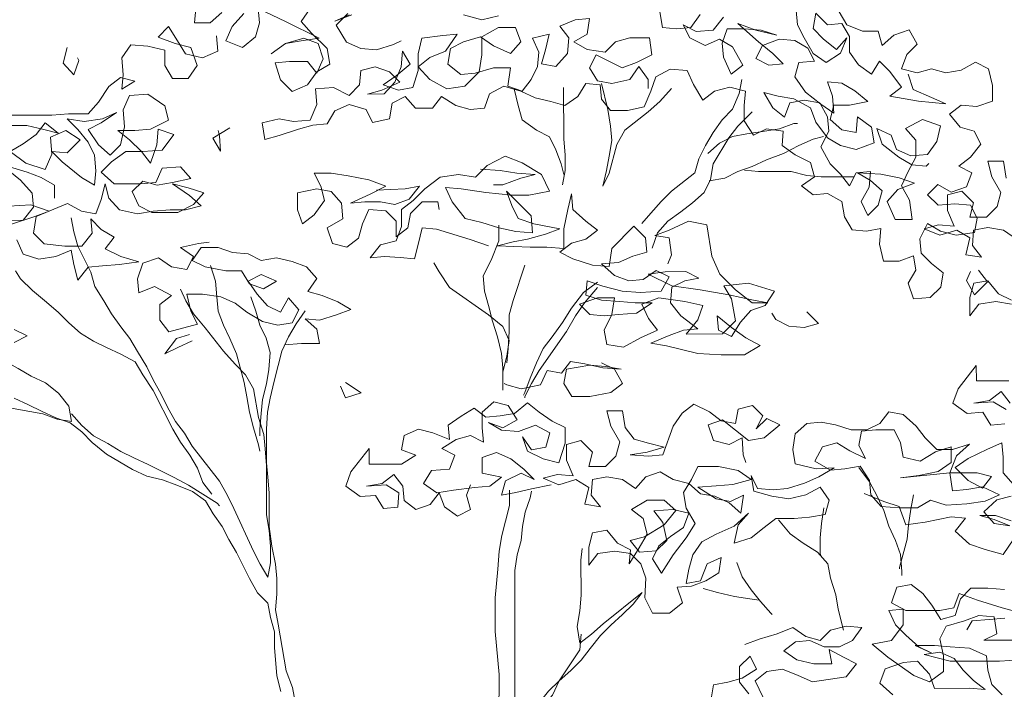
# Model space of a CAD drawing. Header units: metres. Extents: x -1 to 197910, y -70 to 354116.
# Tile 26 of 65: x 104.63 to 107.39, y 19.61 to 21.49. Entities that reach past the tile are written whole.
import ezdxf

# ---------------------------------------------------------------- set-up
doc = ezdxf.new("R2010")
doc.units = ezdxf.units.M
doc.layers.add('N-WE-AL-DETAIL-G', color=7, linetype='Continuous', lineweight=9)

# ---------------------------------------------------------------- blocks, each defined once
blk = doc.blocks.new('Boom_zijaanzicht')
at = {"color": 0, "ltscale": 0.05, "flags": 128}
for points in [[(-1.2911, 10.0256), (-1.313, 9.9892), (-1.3568, 9.971), (-1.4005, 9.9711), (-1.4115, 9.931), (-1.4442, 9.9602), (-1.4879, 9.9748), (-1.5099, 9.9347), (-1.4807, 9.9055), (-1.4662, 9.8654), (-1.5099, 9.8545), (-1.55, 9.8655), (-1.5901, 9.8546), (-1.6338, 9.8619), (-1.6739, 9.8838), (-1.7104, 9.8657), (-1.7213, 9.8183), (-1.7214, 9.7746), (-1.6777, 9.7599), (-1.6339, 9.7635), (-1.6011, 9.738), (-1.6303, 9.7016), (-1.6704, 9.6907), (-1.6887, 9.6543), (-1.6596, 9.6178), (-1.6268, 9.5923), (-1.6632, 9.5741), (-1.6487, 9.534), (-1.605, 9.5193), (-1.5685, 9.5412), (-1.5394, 9.512), (-1.5686, 9.4829), (-1.6159, 9.4866), (-1.6597, 9.483), (-1.6779, 9.4465), (-1.6707, 9.4064), (-1.6197, 9.3991), (-1.5759, 9.41), (-1.5395, 9.4318), (-1.5176, 9.3881), (-1.5213, 9.348), (-1.5505, 9.3189), (-1.5833, 9.2934), (-1.5761, 9.2533), (-1.5469, 9.2241), (-1.4996, 9.2204), (-1.485, 9.2641), (-1.5068, 9.3006), (-1.4995, 9.3407), (-1.4594, 9.3261), (-1.4157, 9.326), (-1.4047, 9.3734), (-1.4083, 9.4171), (-1.3682, 9.4098), (-1.3281, 9.4134), (-1.3062, 9.4498), (-1.2989, 9.4936), (-1.2588, 9.5154), (-1.2187, 9.5117), (-1.1859, 9.5372), (-1.2223, 9.5627), (-1.2113, 9.6028), (-1.1676, 9.6246), (-1.1311, 9.6501), (-1.1347, 9.6902), (-1.0873, 9.6974), (-1.0509, 9.6792), (-1.0254, 9.7193), (-1.0253, 9.763), (-1.0289, 9.8031), (-0.9852, 9.814), (-0.9415, 9.803), (-0.9087, 9.7775), (-0.8831, 9.8212), (-0.8649, 9.8612), (-0.8175, 9.8648), (-0.7774, 9.8429), (-0.7629, 9.8028), (-0.7447, 9.7591), (-0.6973, 9.7481), (-0.65, 9.7481), (-0.6244, 9.7808), (-0.6207, 9.8209), (-0.5806, 9.8245), (-0.5588, 9.7881), (-0.5224, 9.7625), (-0.4823, 9.7734), (-0.4386, 9.7843), (-0.3985, 9.8025), (-0.3511, 9.817), (-0.311, 9.7951), (-0.2965, 9.755), (-0.2564, 9.7513), (-0.2163, 9.7622), (-0.1762, 9.7877), (-0.1507, 9.7549), (-0.1033, 9.7549), (-0.0741, 9.7876), (-0.0377, 9.7694), (-0.0304, 9.7256), (0.0169, 9.7147), (0.0352, 9.7511), (0.0826, 9.7656), (0.1226, 9.7474), (0.1445, 9.7109), (0.1846, 9.7072), (0.2246, 9.6962), (0.2793, 9.678), (0.3194, 9.667), (0.3267, 9.7144), (0.2793, 9.7253), (0.2392, 9.7181), (0.1919, 9.7218), (0.1737, 9.7655), (0.1774, 9.8093), (0.1263, 9.813), (0.0826, 9.7911), (0.0535, 9.8203), (0.0499, 9.8604), (0.0098, 9.8714), (-0.0303, 9.8568), (-0.0595, 9.8277), (-0.0085, 9.8058), (0.0316, 9.7948), (-0.0158, 9.7949), (-0.0449, 9.8277), (-0.0631, 9.8714), (-0.0667, 9.9152), (-0.0886, 9.8787), (-0.0486, 9.8459), (-0.0121, 9.8204), (-0.0559, 9.8058), (-0.096, 9.8132), (-0.1105, 9.8605), (-0.1105, 9.9079), (-0.1213, 9.9517), (-0.1797, 9.959), (-0.2197, 9.9627), (-0.187, 9.9153), (-0.1433, 9.897), (-0.1105, 9.8715), (-0.1433, 9.8351), (-0.1907, 9.8096), (-0.2417, 9.8169), (-0.2818, 9.8571), (-0.289, 9.9044), (-0.289, 9.9555), (-0.3363, 9.981), (-0.3837, 9.9811), (-0.3983, 9.941), (-0.3692, 9.9082), (-0.3218, 9.93), (-0.2853, 9.9555), (-0.238, 9.9408), (-0.2015, 9.9226), (-0.1943, 9.8788), (-0.2308, 9.8497), (-0.2709, 9.8534), (-0.3219, 9.868), (-0.3692, 9.8681), (-0.362, 9.817), (-0.4021, 9.8025), (-0.4276, 9.8353), (-0.4458, 9.8718), (-0.4494, 9.9119), (-0.4311, 9.9519), (-0.4785, 9.9629), (-0.4676, 9.9192), (-0.4567, 9.8791), (-0.4968, 9.8718), (-0.5296, 9.9083), (-0.5332, 9.952), (-0.5076, 9.9848), (-0.5513, 10.0031), (-0.5914, 10.0068), (-0.5842, 9.963), (-0.5477, 9.9411), (-0.5842, 9.9193), (-0.6352, 9.912), (-0.6644, 9.9412), (-0.7044, 9.9522), (-0.7591, 9.9522), (-0.7664, 9.9049), (-0.7227, 9.883), (-0.6827, 9.8684), (-0.6097, 9.9047), (-0.5915, 9.8683), (-0.6134, 9.8318), (-0.6535, 9.8246), (-0.7045, 9.8356), (-0.73, 9.872), (-0.7556, 9.8356), (-0.7556, 9.8101)], [(-0.3363, 10.0138), (-0.2889, 10.0028), (-0.2379, 10.0174)], [(0.5128, 10.0349), (0.5164, 9.9948), (0.4727, 9.9948), (0.4399, 10.024)], [(0.378, 10.0204), (0.4108, 9.984), (0.4289, 9.9439), (0.3815, 9.9257), (0.3451, 9.9549), (0.3342, 9.995), (0.3379, 10.0351), (0.2613, 9.9987), (0.1666, 9.9514), (0.2176, 9.9441), (0.2613, 9.9367), (0.3014, 9.9075), (0.2613, 9.9367), (0.2103, 9.9514), (0.1702, 9.9368), (0.1556, 9.8931), (0.1738, 9.853), (0.1993, 9.8858), (0.2503, 9.8857), (0.2904, 9.882), (0.2758, 9.8347), (0.2429, 9.8019), (0.1992, 9.8202), (0.1738, 9.8566), (0.1373, 9.8785), (0.1447, 9.9223), (0.1884, 9.966), (0.2176, 9.9987), (0.1921, 10.0352)], [(0.0755, 10.0171), (0.1229, 9.9988), (0.0828, 10.0171)], [(0.0864, 10.0207), (0.1192, 9.9879), (0.09, 9.9405), (0.0499, 9.9224), (0.0062, 9.9187), (-0.0412, 9.9334), (-0.063, 9.9443)], [(-0.7882, 10.0252), (-0.7955, 9.9814), (-0.8356, 9.9778), (-0.8757, 9.9815), (-0.9012, 10.018)], [(-0.9668, 10.0107), (-0.9377, 9.9743), (-0.8903, 9.9706), (-0.8538, 9.9888), (-0.8721, 9.9523), (-0.9158, 9.9305), (-0.9559, 9.9488), (-0.9924, 9.9269), (-1.0216, 9.876), (-0.9888, 9.8504), (-0.9669, 9.8978), (-0.9632, 9.9379), (-0.9777, 9.978), (-1.0251, 9.978), (-1.0725, 9.9744), (-1.1162, 9.9599), (-1.0579, 9.9744), (-1.0069, 9.9926), (-1.0652, 9.9416), (-1.1054, 9.9088), (-1.1345, 9.8797), (-1.0945, 9.876), (-1.058, 9.8942), (-1.0762, 9.9307), (-1.1235, 9.9489), (-1.1673, 9.9453), (-1.2037, 9.9235), (-1.222, 9.8871), (-1.1783, 9.8834), (-1.1674, 9.8433), (-1.1966, 9.7996), (-1.2403, 9.7668), (-1.2768, 9.7413), (-1.2731, 9.7887), (-1.2585, 9.8288), (-1.2986, 9.8252), (-1.335, 9.8034), (-1.3715, 9.7742), (-1.3205, 9.7633), (-1.2768, 9.7632), (-1.2659, 9.7231), (-1.2987, 9.694), (-1.3388, 9.6867), (-1.3424, 9.7305), (-1.3825, 9.7014), (-1.3898, 9.6576), (-1.3388, 9.6394), (-1.2951, 9.6503), (-1.2586, 9.6721), (-1.2258, 9.7158), (-1.2112, 9.7559), (-1.1638, 9.7813), (-1.12, 9.7886), (-1.0799, 9.7995), (-1.1055, 9.7558), (-1.1383, 9.7303), (-1.1529, 9.7704), (-1.1929, 9.7777), (-1.2367, 9.7705), (-1.2586, 9.7304), (-1.2623, 9.6903), (-1.2404, 9.6466), (-1.266, 9.5992), (-1.2952, 9.5701), (-1.3207, 9.5373), (-1.3389, 9.5738), (-1.379, 9.5774), (-1.3754, 9.5337), (-1.3535, 9.4936), (-1.3718, 9.4535), (-1.4009, 9.4827), (-1.4118, 9.5228), (-1.379, 9.5519), (-1.3425, 9.5738), (-1.4081, 9.5702), (-1.4592, 9.5593), (-1.5029, 9.5448), (-1.4556, 9.5265), (-1.4264, 9.4937), (-1.4483, 9.4427), (-1.4957, 9.4427), (-1.4884, 9.4974), (-1.4665, 9.5374), (-1.4847, 9.5775), (-1.5065, 9.6177), (-1.5065, 9.665), (-1.4773, 9.6978), (-1.5246, 9.7234), (-1.5757, 9.7052), (-1.5648, 9.6614), (-1.5393, 9.625), (-1.4919, 9.6213), (-1.4518, 9.6395), (-1.4372, 9.6795), (-1.3971, 9.6977), (-1.4117, 9.654), (-1.4591, 9.6176), (-1.4956, 9.5958), (-1.5357, 9.5922), (-1.543, 9.5995)], [(-1.4844, 9.8509), (-1.499, 9.8071), (-1.5501, 9.7853), (-1.5902, 9.7671), (-1.5136, 9.7744), (-1.4335, 9.7889), (-1.4662, 9.8144), (-1.4334, 9.8581), (-1.4042, 9.8872), (-1.3824, 9.8508), (-1.3459, 9.8763), (-1.3204, 9.9127), (-1.3203, 9.9564), (-1.2984, 9.9928), (-1.2583, 9.9891), (-1.2255, 10.0219), (-1.2183, 9.9782), (-1.2474, 9.949), (-1.2839, 9.9199), (-1.313, 9.9528), (-1.2949, 9.909), (-1.2548, 9.8835), (-1.2183, 9.9089), (-1.1928, 9.9526), (-1.1745, 9.9891), (-1.1708, 10.0292)], [(0.4545, 9.9584), (0.4508, 9.9147), (0.4945, 9.8964), (0.5419, 9.9073), (0.5638, 9.9437), (0.5893, 9.9838), (0.6185, 9.9546), (0.5711, 9.9365), (0.5273, 9.9256), (0.5091, 9.8746), (0.5345, 9.8381), (0.5783, 9.838), (0.6002, 9.8745), (0.6002, 9.9182), (0.6476, 9.9291), (0.695, 9.9327), (0.7204, 9.8962), (0.7168, 9.8489), (0.7204, 9.8088), (0.6839, 9.8307), (0.724, 9.8416), (0.7568, 9.816), (0.7859, 9.7723), (0.8151, 9.7394), (0.8697, 9.7394), (0.9171, 9.7357), (1.0374, 9.7356)], [(1.0373, 9.7064), (0.9863, 9.7065), (0.9389, 9.6956), (0.8988, 9.6847), (0.9353, 9.7138), (0.9608, 9.681), (0.9972, 9.6554), (1.0336, 9.6335), (0.9899, 9.6008), (0.9352, 9.5826), (0.917, 9.6264), (0.9207, 9.6737), (0.877, 9.692), (0.8368, 9.6665), (0.8733, 9.6301), (0.917, 9.6337), (0.8878, 9.6045), (0.8331, 9.5608), (0.7966, 9.539), (0.793, 9.5791), (0.7967, 9.6228), (0.815, 9.6593), (0.8442, 9.6957), (0.8733, 9.7248), (0.826, 9.7176), (0.7749, 9.7249), (0.7349, 9.7432), (0.7786, 9.714), (0.815, 9.6957), (0.7858, 9.652), (0.753, 9.6229), (0.7239, 9.6521), (0.713, 9.7031), (0.7167, 9.7505), (0.6985, 9.7906), (0.6475, 9.7943), (0.6001, 9.7615), (0.5891, 9.7214), (0.6401, 9.6959), (0.6838, 9.6922), (0.7312, 9.6921), (0.6984, 9.6667), (0.6655, 9.6339), (0.64, 9.6011), (0.6218, 9.6521), (0.6182, 9.6959), (0.5745, 9.6813), (0.6072, 9.6376), (0.6619, 9.6339), (0.7093, 9.6338), (0.7493, 9.6047), (0.7785, 9.5755), (0.742, 9.5427), (0.6691, 9.5428), (0.6254, 9.5465), (0.6072, 9.5866), (0.5562, 9.5903), (0.527, 9.5575), (0.578, 9.5465), (0.6217, 9.5392), (0.6618, 9.5501), (0.6909, 9.5209), (0.6727, 9.4808), (0.6362, 9.4626), (0.5633, 9.4627), (0.5196, 9.4846), (0.4905, 9.5174), (0.5342, 9.532), (0.578, 9.5429), (0.5306, 9.5101), (0.4978, 9.481), (0.5415, 9.47), (0.5852, 9.47), (0.6326, 9.4663), (0.6763, 9.4589), (0.7273, 9.4698), (0.7565, 9.5026), (0.7675, 9.5427), (0.7784, 9.4989), (0.7929, 9.4588), (0.833, 9.4661), (0.8731, 9.4879), (0.9606, 9.4514), (0.9678, 9.404), (0.9386, 9.3749), (0.8803, 9.3677), (0.8329, 9.3677), (0.8038, 9.4042), (0.8075, 9.4442), (0.7783, 9.4151), (0.7418, 9.3933), (0.7673, 9.3605), (0.7236, 9.3386), (0.6725, 9.3241), (0.7272, 9.3168), (0.7746, 9.3131), (0.8147, 9.3094), (0.8438, 9.2729), (0.8548, 9.3167), (0.8621, 9.3567), (0.9058, 9.3385), (0.9532, 9.3311), (0.9969, 9.3457), (1.0152, 9.3858)], [(1.0298, 9.4295), (0.9642, 9.4514), (0.9241, 9.466), (0.9752, 9.4842), (1.0371, 9.4805)], [(1.1027, 9.4403), (0.997, 9.4404), (0.9679, 9.4769), (0.9716, 9.517), (1.0044, 9.5534), (1.0445, 9.5862)], [(1.0445, 9.5935), (0.9862, 9.5753), (0.9461, 9.5607), (0.9096, 9.5389), (0.9096, 9.5025)], [(0.8735, 9.9252), (0.8844, 9.8815), (0.8552, 9.8487), (0.8407, 9.8888), (0.8443, 9.8961)], [(-1.018, 9.8359), (-1.0107, 9.7958), (-0.9925, 9.752), (-0.9634, 9.7228), (-0.9379, 9.6864), (-0.9161, 9.6499), (-0.8979, 9.6134), (-0.887, 9.5734), (-0.8215, 9.5223), (-0.7923, 9.4931), (-0.7632, 9.4603), (-0.7377, 9.4311)], [(-0.8212, 9.8102), (-0.7884, 9.7737), (-0.7557, 9.7445), (-0.6901, 9.6934), (-0.6683, 9.6533), (-0.6465, 9.5731), (-0.6283, 9.5367), (-0.6392, 9.5804), (-0.6464, 9.6205), (-0.6537, 9.6642), (-0.65, 9.7043), (-0.6427, 9.7517), (-0.6244, 9.8246)], [(-0.5187, 9.8135), (-0.5188, 9.6678), (-0.5225, 9.624), (-0.5226, 9.5803), (-0.5153, 9.5402)], [(-0.3802, 9.8098), (-0.3912, 9.7624), (-0.4022, 9.7223), (-0.4423, 9.6932), (-0.4787, 9.675), (-0.497, 9.6386), (-0.5116, 9.5985), (-0.5189, 9.5694)], [(-0.7669, 9.3619), (-0.7815, 9.4056), (-0.8106, 9.4384), (-0.847, 9.464), (-0.8798, 9.4895), (-0.9126, 9.5187), (-0.9308, 9.5552), (-0.938, 9.5989), (-0.9817, 9.6718), (-1.0071, 9.7047), (-1.0472, 9.7448)], [(-0.9234, 9.6281), (-0.9562, 9.6572), (-0.9926, 9.6755), (-1.0327, 9.6828), (-1.0764, 9.6901), (-1.1238, 9.6975), (-1.1638, 9.7121), (-1.1748, 9.7121)], [(0.4178, 9.6997), (0.4651, 9.6705), (0.4432, 9.6341), (0.4469, 9.6778), (0.4506, 9.6924)], [(-0.9271, 9.5515), (-0.9708, 9.5589), (-1.0073, 9.5771), (-1.0473, 9.5917), (-1.0874, 9.61), (-1.1348, 9.6282), (-1.1785, 9.6501), (-1.2185, 9.6684), (-1.2477, 9.6757)], [(-1.7744, 9.2055), (-1.7306, 9.2127), (-1.6832, 9.2054), (-1.6578, 9.1726), (-1.6577, 9.2236), (-1.6686, 9.2637), (-1.7087, 9.271), (-1.7379, 9.2346), (-1.7743, 9.2164)], [(-1.7888, 9.3877), (-1.7523, 9.4132), (-1.7086, 9.4205), (-1.6685, 9.4131), (-1.6649, 9.3694), (-1.6904, 9.3366), (-1.6467, 9.3439), (-1.6576, 9.3913), (-1.6211, 9.4131), (-1.5737, 9.3985), (-1.53, 9.4166), (-1.5701, 9.4276), (-1.6138, 9.424), (-1.5955, 9.4677), (-1.5955, 9.5115), (-1.6356, 9.5224), (-1.6684, 9.4897), (-1.6575, 9.4496), (-1.7049, 9.4496), (-1.734, 9.4788), (-1.7449, 9.5189), (-1.7194, 9.5626), (-1.7084, 9.6063), (-1.7521, 9.6064), (-1.7595, 9.559)], [(-0.3077, 9.3687), (-0.2567, 9.3869), (-0.1619, 9.416), (-0.1218, 9.4196), (-0.1109, 9.3722), (-0.1, 9.3321), (-0.06, 9.3357), (-0.0162, 9.3393), (0.0239, 9.3356), (-0.0053, 9.3721), (-0.049, 9.3831), (-0.0635, 9.4232), (-0.0635, 9.4706), (-0.0963, 9.4961), (-0.129, 9.5289), (-0.1727, 9.5618), (-0.2237, 9.5691), (-0.2711, 9.5619), (-0.3039, 9.5947), (-0.3549, 9.6202), (-0.4023, 9.6021), (-0.457, 9.5693), (-0.4789, 9.522), (-0.4206, 9.511), (-0.3732, 9.5109), (-0.3003, 9.5182), (-0.2311, 9.529), (-0.1873, 9.5326), (-0.2056, 9.4926), (-0.2421, 9.4452), (-0.2895, 9.4343), (-0.3368, 9.4198), (-0.3842, 9.4089), (-0.4316, 9.4053), (-0.4279, 9.4527), (-0.3586, 9.5218), (-0.3732, 9.4818), (-0.3915, 9.4453), (-0.4352, 9.4308), (-0.5081, 9.4163), (-0.4681, 9.4017), (-0.4171, 9.3871), (-0.377, 9.3797), (-0.3333, 9.3688), (-0.4244, 9.3652), (-0.4717, 9.3652), (-0.5191, 9.3616), (-0.5191, 9.4163), (-0.53, 9.471), (-0.5408, 9.5147), (-0.5445, 9.471), (-0.581, 9.4382), (-0.6138, 9.4128), (-0.581, 9.3872), (-0.541, 9.3762), (-0.5082, 9.3507), (-0.5447, 9.3325), (-0.5993, 9.3143), (-0.6467, 9.3107), (-0.654, 9.3618), (-0.7159, 9.4238), (-0.7487, 9.391), (-0.7524, 9.3509), (-0.7123, 9.34), (-0.6722, 9.3217), (-0.6248, 9.318), (-0.6613, 9.2852), (-0.7014, 9.2707), (-0.7415, 9.2744), (-0.7779, 9.2999), (-0.8144, 9.2817), (-0.7926, 9.2416), (-0.7342, 9.2379), (-0.6832, 9.2415), (-0.6285, 9.2561), (-0.5848, 9.2706), (-0.5812, 9.2305), (-0.6249, 9.216), (-0.676, 9.2124), (-0.7197, 9.2088), (-0.7671, 9.2088), (-0.7234, 9.1796), (-0.6724, 9.1759), (-0.6323, 9.1722), (-0.5922, 9.1759), (-0.563, 9.205), (-0.614, 9.2232), (-0.6614, 9.2233), (-0.6541, 9.1759), (-0.6323, 9.1322), (-0.6396, 9.0921), (-0.687, 9.0848), (-0.7344, 9.1104), (-0.7817, 9.1323), (-0.7562, 9.1651), (-0.7379, 9.2051), (-0.7853, 9.2234), (-0.8582, 9.2125), (-0.9092, 9.2017), (-0.8947, 9.1616), (-0.8619, 9.1214), (-0.9639, 9.1215), (-1.0004, 9.158), (-0.9894, 9.2199), (-0.9675, 9.2564), (-1.0367, 9.2637), (-1.1096, 9.2419), (-1.0841, 9.2018), (-1.0441, 9.1872), (-1.0149, 9.1544), (-0.9895, 9.1143), (-0.953, 9.1324), (-0.9493, 9.1725), (-0.9894, 9.1398), (-1.0296, 9.1107), (-1.0697, 9.0888), (-1.026, 9.0633), (-0.9604, 9.0632), (-0.8948, 9.0668), (-0.8073, 9.0886), (-0.7635, 9.0958), (-0.8145, 9.1177), (-0.8546, 9.1324), (-0.8947, 9.136), (-0.8473, 9.1724), (-0.8181, 9.2089), (-0.8217, 9.2526), (-0.8581, 9.2708), (-0.8982, 9.2782), (-0.8617, 9.2964), (-0.8034, 9.2963), (-0.7561, 9.289), (-0.8217, 9.2562), (-0.9019, 9.2454), (-0.9821, 9.2309), (-1.0513, 9.2164), (-1.0914, 9.2091), (-1.0477, 9.2091), (-1.0003, 9.2455), (-0.9565, 9.2892), (-0.9346, 9.3402), (-0.9199, 9.4276), (-0.8689, 9.4385), (-0.8143, 9.4129), (-0.7742, 9.3983), (-0.8143, 9.3911), (-0.8216, 9.3437), (-0.8107, 9.3182)], [(-0.2857, 9.5837), (-0.3403, 9.5801), (-0.3877, 9.5729), (-0.4388, 9.5693), (-0.3987, 9.5583), (-0.3477, 9.5401), (-0.3222, 9.54)], [(-1.0255, 9.5808), (-1.0656, 9.5772), (-1.1567, 9.5772), (-1.2004, 9.5664), (-1.2405, 9.5627), (-1.3316, 9.5628)], [(0.0058, 9.5252), (-0.0744, 9.5289), (-0.1144, 9.5362), (-0.0853, 9.4997), (-0.0452, 9.4851), (-0.0051, 9.4924), (0.0386, 9.4923), (0.0787, 9.4886), (0.024, 9.5142), (-0.0197, 9.5361), (0.0277, 9.5543), (0.086, 9.5652), (0.1334, 9.5724), (0.1808, 9.5724), (0.1625, 9.5359), (0.1516, 9.4959), (0.1807, 9.4558), (0.2135, 9.4302), (0.2281, 9.4703), (0.2281, 9.5177), (0.1735, 9.5286), (0.1334, 9.5214), (0.1042, 9.4886), (0.1005, 9.4449), (0.1442, 9.4193), (0.1296, 9.3756), (0.0895, 9.3647), (0.0567, 9.3903), (0.0458, 9.4304), (0.0276, 9.4705), (-0.0198, 9.4669), (-0.0489, 9.4377), (-0.049, 9.394), (-0.0817, 9.4196), (-0.089, 9.4596), (-0.1218, 9.4925), (-0.1655, 9.4925), (-0.1692, 9.4707)], [(0.8622, 9.4478), (0.8548, 9.4078), (0.8439, 9.3677), (0.8074, 9.2948), (0.7964, 9.2548), (0.7708, 9.2147), (0.7489, 9.1783), (0.7234, 9.1418), (0.6979, 9.1091), (0.676, 9.0726), (0.6504, 9.0289), (0.6322, 8.9925), (0.6102, 8.9524), (0.592, 8.916), (0.5701, 8.876), (0.5445, 8.8432), (0.5227, 8.8068), (0.446, 8.7084), (0.4241, 8.6684), (0.4059, 8.6319), (0.3511, 8.5117), (0.3328, 8.4753), (0.3109, 8.4389), (0.3037, 8.479), (0.3037, 8.5263), (0.3074, 8.5701), (0.3147, 8.6138), (0.3149, 8.7523), (0.3186, 8.7997), (0.3222, 8.8397), (0.3369, 8.8871), (0.3515, 8.9673), (0.3734, 9.0073), (0.4026, 9.0365), (0.4354, 9.0729), (0.4865, 9.1384), (0.5193, 9.1785), (0.5412, 9.2149), (0.5559, 9.2477)], [(-0.3368, 9.4271), (-0.3369, 9.3833), (-0.3151, 9.3287), (-0.2932, 9.2849), (-0.2969, 9.2412), (-0.3079, 9.2011), (-0.3189, 9.1574), (-0.3335, 9.1137), (-0.3445, 9.0663), (-0.3481, 9.0262), (-0.3482, 8.9643)], [(0.2642, 9.0912), (0.2168, 9.0949), (0.1658, 9.095), (0.1731, 9.1351), (0.2059, 9.1642), (0.1658, 9.1606), (0.1185, 9.1752), (0.0784, 9.1898), (0.1149, 9.2116), (0.1586, 9.2298), (0.1987, 9.2407), (0.1732, 9.2772), (0.2024, 9.31), (0.2425, 9.3245), (0.2863, 9.3354), (0.33, 9.3281), (0.3664, 9.3463), (0.4102, 9.3499), (0.4503, 9.3644), (0.4977, 9.3644), (0.5231, 9.3279), (0.4867, 9.3097), (0.4283, 9.2988), (0.3846, 9.2989), (0.3627, 9.2624), (0.3226, 9.2479), (0.2862, 9.2698), (0.3299, 9.288), (0.3664, 9.2697), (0.3408, 9.2333), (0.3116, 9.2005), (0.2752, 9.1823), (0.2534, 9.2225), (0.2242, 9.1897), (0.2424, 9.1532), (0.2824, 9.1459), (0.3262, 9.1568), (0.3699, 9.1823), (0.4028, 9.2077), (0.4429, 9.2259), (0.4939, 9.2332), (0.5376, 9.2331), (0.5266, 9.1858), (0.5084, 9.1493), (0.5885, 9.1274), (0.6141, 9.1602), (0.6141, 9.2039), (0.5813, 9.2294), (0.6287, 9.2549), (0.6725, 9.2366), (0.6761, 9.2767), (0.6616, 9.3205), (0.6179, 9.3351), (0.5814, 9.3096), (0.5377, 9.3024), (0.5195, 9.3388), (0.556, 9.3643), (0.5049, 9.3753), (0.4758, 9.379)], [(-0.4098, 9.3142), (-0.3771, 9.2157), (-0.3662, 9.1756), (-0.3663, 9.1283), (-0.3627, 9.0809), (-0.3591, 9.0408)], [(-0.3482, 9.0153), (-0.359, 9.059), (-0.3663, 9.1028), (-0.348, 9.1428), (-0.3079, 9.1756), (-0.1985, 9.252), (-0.1693, 9.2957), (-0.1547, 9.3212)], [(0.4721, 9.3134), (0.4575, 9.2696), (0.4538, 9.2259), (0.4501, 9.1858), (0.4355, 9.1458), (0.4172, 9.1093), (0.399, 9.0656), (0.377, 8.9855), (0.3697, 8.9454), (0.3624, 8.9017), (0.3514, 8.8579), (0.3368, 8.8106), (0.3331, 8.7923)], [(-1.6817, 9.3008), (-1.7073, 9.268), (-1.6708, 9.2315), (-1.6489, 9.2716), (-1.6599, 9.2971)], [(0.4679, 8.672), (0.4934, 8.7047), (0.508, 8.7448), (0.5299, 8.7812), (0.5555, 8.8177), (0.5774, 8.8541), (0.6321, 8.9634), (0.6613, 9.0071), (0.6832, 9.0435), (0.7233, 9.0653), (0.7634, 9.0835), (0.7999, 9.1017), (0.8364, 9.1235), (0.8692, 9.1526), (0.8984, 9.1818), (0.9312, 9.2109), (0.9713, 9.2437), (1.0041, 9.2764), (1.0187, 9.2983)], [(1.0222, 9.0978), (0.9858, 9.1161), (1.0222, 9.1343)], [(-0.614, 9.267), (-0.5739, 9.2378), (-0.5411, 9.194), (-0.5157, 9.1539), (-0.4865, 9.1138), (-0.4611, 9.081), (-0.4429, 9.0409), (-0.4247, 8.9971), (-0.4102, 8.957), (-0.4065, 8.9497)], [(-0.614, 9.2524), (-0.5776, 9.2086), (-0.5521, 9.1722), (-0.5266, 9.1284), (-0.4502, 9.019), (-0.4284, 8.9826), (-0.4102, 8.9461), (-0.4102, 8.9424)], [(0.359, 9.226), (0.3444, 9.1859), (0.3335, 9.1458), (0.3152, 9.1094), (0.3042, 9.0693), (0.3078, 9.022), (0.3151, 8.9819), (0.326, 8.9381), (0.3296, 8.898), (0.3332, 8.8543), (0.3332, 8.8361)], [(-1.2008, 9.1837), (-1.2336, 9.1509), (-1.1935, 9.14), (-1.1498, 9.1436), (-1.1133, 9.1618), (-1.1024, 9.18)], [(0.2059, 9.1861), (0.2314, 9.1496), (0.2533, 9.1131), (0.2714, 9.073), (0.2823, 9.0329), (0.2932, 8.9892), (0.3041, 8.9418), (0.3114, 8.9017), (0.315, 8.8543), (0.3149, 8.7596), (0.3112, 8.7195), (0.3075, 8.6758), (0.3074, 8.581), (0.3001, 8.5263), (0.2891, 8.4753), (0.2854, 8.4352), (0.2854, 8.3915), (0.289, 8.3478), (0.2817, 8.3077), (0.2597, 8.1765), (0.2414, 8.1292), (0.2341, 8.0891)], [(-1.7672, 8.9896), (-1.6761, 8.9896), (-1.676, 9.0333), (-1.6251, 8.9676), (-1.6105, 8.9275), (-1.6507, 8.8984), (-1.6944, 8.9021), (-1.7163, 8.8657), (-1.7564, 8.8694)], [(-1.76, 8.9095), (-1.7235, 8.9313), (-1.6689, 8.9276), (-1.7126, 8.9349), (-1.7454, 8.9605), (-1.7709, 8.9277)], [(0.5229, 9.1019), (0.563, 9.0837), (0.5994, 9.0654), (0.5667, 9.1092), (0.5302, 9.1202)], [(1.31, 9.0101), (1.2298, 8.9701), (1.1861, 8.9556), (1.146, 8.9447), (1.1059, 8.9301), (1.0621, 8.9192), (0.9418, 8.8975), (0.9017, 8.8829), (0.8616, 8.8757), (0.869, 8.9194), (0.8982, 8.9558), (0.9346, 8.9849), (0.9747, 9.0031), (1.0112, 9.025), (1.0513, 9.0468), (1.0878, 9.0686), (1.1242, 9.0941), (1.1534, 9.1159)], [(-0.6251, 9.041), (-0.6616, 9.0229), (-0.6835, 8.9828), (-0.6507, 8.9572), (-0.5924, 8.9463), (-0.5414, 8.9462), (-0.5195, 8.9826), (-0.5267, 9.0227), (-0.5923, 9.0337), (-0.636, 9.0301), (-0.6798, 9.0229), (-0.6288, 9.0265), (-0.5777, 9.0374), (-0.5376, 9.0446), (-0.5122, 9.0118), (-0.4721, 9.019), (-0.4539, 8.9789), (-0.3992, 8.9679), (-0.3591, 8.9788), (-0.3518, 8.9825)], [(0.0928, 8.9857), (0.049, 8.9566), (0.0927, 8.942), (0.1074, 8.9748)], [(0.2742, 8.1182), (0.2852, 8.1619), (0.2925, 8.2421), (0.2926, 8.2858), (0.3036, 8.3259), (0.3109, 8.366), (0.3401, 8.3951), (0.362, 8.4352), (0.3985, 8.508), (0.4204, 8.5445), (0.4386, 8.5809), (0.4642, 8.6173), (0.4861, 8.6537), (0.5225, 8.6792), (0.5663, 8.6974), (0.6064, 8.7119), (0.6501, 8.7228), (0.6902, 8.741), (0.7632, 8.7847), (0.8033, 8.8174), (0.8325, 8.8466), (0.8653, 8.872), (0.9054, 8.8866), (0.9455, 8.9048), (0.9819, 8.923), (1.022, 8.9411)], [(-1.3616, 8.6736), (-1.4163, 8.6518), (-1.46, 8.6373), (-1.4783, 8.5863), (-1.5329, 8.5936), (-1.6058, 8.6083), (-1.6459, 8.6047), (-1.6168, 8.5682), (-1.6569, 8.5318), (-1.7007, 8.5172), (-1.7517, 8.5027), (-1.7808, 8.5465)], [(-1.7735, 8.5975), (-1.7297, 8.612), (-1.686, 8.612), (-1.7261, 8.6011), (-1.7698, 8.5829), (-1.7261, 8.5902), (-1.6969, 8.6229), (-1.7333, 8.6558), (-1.7734, 8.6667)], [(-1.7807, 8.6995), (-1.7515, 8.7323), (-1.7514, 8.776), (-1.7478, 8.8161), (-1.7077, 8.7979), (-1.653, 8.7723), (-1.6166, 8.7468), (-1.6531, 8.7103), (-1.6932, 8.6885), (-1.7187, 8.7213), (-1.6786, 8.7322), (-1.6021, 8.7322), (-1.4636, 8.7175), (-1.5146, 8.7248), (-1.5693, 8.7358), (-1.6057, 8.7613), (-1.6056, 8.8051), (-1.5619, 8.7904), (-1.5182, 8.7649), (-1.4708, 8.7758), (-1.4635, 8.8159), (-1.4452, 8.8523), (-1.3942, 8.8522), (-1.3541, 8.8486), (-1.3469, 8.8085), (-1.3651, 8.772), (-1.3214, 8.7939), (-1.2849, 8.8157), (-1.2449, 8.8047), (-1.223, 8.7646), (-1.2668, 8.7391), (-1.3069, 8.7428), (-1.3506, 8.7502), (-1.3761, 8.7101), (-1.3798, 8.67), (-1.409, 8.6372), (-1.46, 8.6336), (-1.511, 8.6337), (-1.5475, 8.6556), (-1.5912, 8.641), (-1.6495, 8.6447), (-1.7005, 8.6521), (-1.7406, 8.6703), (-1.6932, 8.6922), (-1.6495, 8.6848), (-1.6094, 8.6812), (-1.6021, 8.7322), (-1.6202, 8.7796), (-1.6567, 8.8124), (-1.6093, 8.7978), (-1.5656, 8.7977), (-1.5327, 8.8305), (-1.5072, 8.8633), (-1.4707, 8.896), (-1.4306, 8.9033), (-1.4051, 8.8705), (-1.3687, 8.8522), (-1.325, 8.8522), (-1.2812, 8.8667), (-1.2411, 8.874), (-1.2011, 8.8703), (-1.1683, 8.8411), (-1.161, 8.7974), (-1.1684, 8.7573), (-1.2267, 8.7428), (-1.2777, 8.7464), (-1.234, 8.7209), (-1.1939, 8.7026), (-1.1466, 8.688), (-1.1065, 8.6843), (-1.0627, 8.6879), (-1.0445, 8.7244), (-1.0518, 8.6806), (-1.1028, 8.6661), (-1.1502, 8.6589), (-1.1976, 8.6698), (-1.2377, 8.6917), (-1.2632, 8.6553), (-1.2523, 8.6152), (-1.2086, 8.6079), (-1.1649, 8.6042), (-1.1138, 8.6042), (-1.0811, 8.5786), (-1.0446, 8.5494), (-0.9973, 8.5348), (-1.0082, 8.5859), (-1.0373, 8.6187), (-0.9972, 8.5822), (-0.9462, 8.5603), (-0.9062, 8.5384), (-0.8807, 8.5019), (-0.8698, 8.4618), (-0.8625, 8.4217), (-0.9026, 8.429), (-0.9208, 8.4764), (-0.9609, 8.4947), (-0.9536, 8.451), (-0.9172, 8.4291), (-0.8771, 8.4144), (-0.837, 8.4108), (-0.8517, 8.367), (-0.8152, 8.3379), (-0.7679, 8.3378), (-0.746, 8.3815), (-0.7496, 8.4362), (-0.7349, 8.4763), (-0.7058, 8.5054), (-0.662, 8.5126), (-0.6147, 8.5053), (-0.5892, 8.4725), (-0.5891, 8.5235), (-0.6, 8.5636), (-0.6401, 8.5709), (-0.6693, 8.5345), (-0.7058, 8.5163), (-0.7021, 8.4762), (-0.7276, 8.5164), (-0.7531, 8.5601), (-0.7421, 8.6038), (-0.7093, 8.6293), (-0.753, 8.6549), (-0.8004, 8.6549), (-0.8332, 8.6258), (-0.8004, 8.5857), (-0.7458, 8.5528), (-0.7057, 8.5418), (-0.7313, 8.5091), (-0.7786, 8.5128), (-0.8078, 8.5419), (-0.7968, 8.5929), (-0.7713, 8.6257), (-0.8259, 8.6294), (-0.8697, 8.6185), (-0.8551, 8.5784), (-0.8187, 8.5529), (-0.7859, 8.5273), (-0.7677, 8.4909), (-0.7933, 8.4508), (-0.826, 8.5019), (-0.8624, 8.5493), (-0.8879, 8.5894), (-0.8624, 8.6331), (-0.855, 8.6768), (-0.8769, 8.7133), (-0.895, 8.7497), (-0.9534, 8.7498), (-1.008, 8.7389), (-1.0445, 8.7134), (-0.9935, 8.6988), (-0.9461, 8.6951), (-0.8951, 8.6914), (-0.9461, 8.6587), (-0.9862, 8.6514), (-1.0227, 8.6697), (-1.0154, 8.6187), (-0.9826, 8.6478), (-0.9425, 8.666), (-0.9024, 8.6732), (-0.8696, 8.7023), (-0.8258, 8.7132), (-0.7894, 8.7351), (-0.7493, 8.7205), (-0.7202, 8.6876), (-0.6837, 8.7131), (-0.64, 8.7204), (-0.5999, 8.713), (-0.5963, 8.6693), (-0.6218, 8.6365), (-0.5781, 8.6438), (-0.589, 8.6912), (-0.5525, 8.713), (-0.5051, 8.6984), (-0.4614, 8.7165), (-0.5015, 8.7275), (-0.5452, 8.7239), (-0.527, 8.7676), (-0.5269, 8.8114), (-0.567, 8.8223), (-0.5998, 8.7896), (-0.5889, 8.7495), (-0.6363, 8.7495), (-0.6654, 8.7787), (-0.6763, 8.8188), (-0.6508, 8.8625), (-0.6398, 8.9062), (-0.6835, 8.9063), (-0.6909, 8.8589), (-0.7164, 8.8261), (-0.7565, 8.8152), (-0.8002, 8.8043), (-0.7529, 8.7897), (-0.7055, 8.7824), (-0.7565, 8.7788), (-0.7966, 8.7825), (-0.8257, 8.8627), (-0.8512, 8.8991), (-0.884, 8.9247), (-0.9277, 8.9028), (-0.9605, 8.8774), (-1.0006, 8.8701), (-1.0079, 8.9102), (-1.048, 8.9212), (-1.0771, 8.892), (-1.0589, 8.8556), (-1.0881, 8.8848), (-1.1245, 8.8666), (-1.0808, 8.8301), (-1.0371, 8.8228), (-0.9642, 8.881), (-0.9241, 8.8664), (-0.9387, 8.8227), (-0.9825, 8.8118), (-1.0189, 8.83), (-1.0226, 8.7827), (-1.0299, 8.7608)], [(-0.4833, 8.6983), (-0.4286, 8.6874), (-0.3849, 8.6764), (-0.3448, 8.6691), (-0.3557, 8.7092), (-0.3994, 8.7311), (-0.4359, 8.7129), (-0.4067, 8.742), (-0.3702, 8.7711), (-0.3301, 8.7893), (-0.2901, 8.7747), (-0.2901, 8.731), (-0.3448, 8.7201), (-0.312, 8.6945), (-0.2683, 8.6909), (-0.21, 8.6835), (-0.1626, 8.6762), (-0.1261, 8.7017), (-0.148, 8.7381), (-0.199, 8.7418), (-0.2135, 8.7819), (-0.1771, 8.8001), (-0.2171, 8.8257), (-0.2572, 8.8366), (-0.2937, 8.8184), (-0.29, 8.8585), (-0.2899, 8.9022), (-0.3227, 8.9314), (-0.3628, 8.9205), (-0.3884, 8.8805), (-0.3483, 8.8586), (-0.3082, 8.8731), (-0.3447, 8.8513), (-0.392, 8.8477), (-0.4394, 8.8659), (-0.4795, 8.8441), (-0.4686, 8.804), (-0.4285, 8.7967), (-0.403, 8.8331), (-0.4176, 8.793), (-0.4614, 8.7712), (-0.5051, 8.7603), (-0.5233, 8.815), (-0.5232, 8.8587), (-0.4868, 8.8769), (-0.4503, 8.9024), (-0.4175, 8.9279), (-0.3811, 8.8987), (-0.341, 8.8914), (-0.3009, 8.8877), (-0.2681, 8.9132), (-0.2316, 8.8913), (-0.1952, 8.8657), (-0.1989, 8.8256), (-0.1515, 8.8438), (-0.1114, 8.8547), (-0.0713, 8.8365), (-0.0641, 8.7964), (-0.1042, 8.7818), (-0.0641, 8.7563), (0.027, 8.7562), (0.027, 8.7999), (0.078, 8.7343), (0.0925, 8.6942), (0.0524, 8.6651), (0.0087, 8.6687), (-0.0132, 8.6323), (-0.0533, 8.636), (-0.0569, 8.6761), (-0.0205, 8.6979), (0.0342, 8.6942), (-0.0095, 8.7016), (-0.0423, 8.7271), (-0.0678, 8.6943), (-0.0715, 8.6542), (-0.1043, 8.6288), (-0.1444, 8.6434), (-0.1699, 8.6762), (-0.1845, 8.6361), (-0.221, 8.6106), (-0.2574, 8.6289), (-0.2464, 8.669), (-0.2573, 8.6981)], [(0.8617, 8.8976), (0.8325, 8.8648), (0.7996, 8.8357), (0.7595, 8.8138), (0.7231, 8.792), (0.6866, 8.7738), (0.6465, 8.7556), (0.5736, 8.7192), (0.5335, 8.6974), (0.4533, 8.6465), (0.446, 8.6392)], [(-1.3469, 8.7465), (-1.3761, 8.7064), (-1.398, 8.6664), (-1.4163, 8.6263), (-1.4309, 8.5826), (-1.4492, 8.5425), (-1.4638, 8.5024), (-1.4675, 8.4551), (-1.4675, 8.4441)], [(-0.3312, 7.5758), (-0.3312, 7.6268), (-0.3494, 7.6705), (-0.3602, 7.7908), (-0.3602, 7.8345), (-0.3674, 7.8783), (-0.3747, 7.9184), (-0.3746, 7.9621), (-0.3782, 8.0058), (-0.3782, 8.0496), (-0.3818, 8.0933), (-0.3815, 8.4577), (-0.3887, 8.5015), (-0.3996, 8.5416), (-0.4032, 8.5817), (-0.4105, 8.6217), (-0.425, 8.6618), (-0.4286, 8.6801)], [(-0.3667, 8.6837), (-0.3667, 8.6399), (-0.3558, 8.5962), (-0.3449, 8.5561), (-0.3377, 8.5123), (-0.3341, 8.4613), (-0.3269, 8.3811), (-0.327, 8.2864), (-0.338, 8.1661), (-0.338, 8.1115), (-0.3344, 8.0605), (-0.3272, 8.0131), (-0.3274, 7.8345), (-0.3056, 7.7142), (-0.302, 7.6741), (-0.2948, 7.6304), (-0.2875, 7.5903), (-0.273, 7.5575)], [(-1.5001, 8.6701), (-1.4928, 8.63), (-1.4856, 8.5863), (-1.482, 8.5462), (-1.4602, 8.466), (-1.4602, 8.4624)], [(-1.2487, 8.6334), (-1.2414, 8.5897), (-1.2378, 8.5496), (-1.2378, 8.5059), (-1.2415, 8.495)], [(-1.1211, 8.6005), (-1.154, 8.5605), (-1.1904, 8.535), (-1.2305, 8.5095), (-1.2597, 8.4768), (-1.2671, 8.4367), (-1.2817, 8.3893), (-1.289, 8.3492), (-1.3036, 8.2909)], [(-0.3965, 7.984), (-0.4219, 8.0314), (-0.4474, 8.0824), (-0.4765, 8.1189), (-0.5057, 8.1481), (-0.5384, 8.1773), (-0.5676, 8.2064), (-0.593, 8.2393), (-0.6222, 8.2757), (-0.6513, 8.3049), (-0.6841, 8.3341), (-0.7132, 8.3633), (-0.7387, 8.3961), (-0.6294, 8.3085), (-0.5966, 8.2793), (-0.5639, 8.2538), (-0.5565, 8.3012), (-0.5638, 8.3449), (-0.5674, 8.3887), (-0.5673, 8.487), (-0.5709, 8.5199)], [(-1.0046, 8.4802), (-1.0192, 8.4401), (-1.0448, 8.4037), (-1.0703, 8.3709), (-1.0995, 8.3381), (-1.1032, 8.3345)], [(-1.0267, 8.2506), (-1.0668, 8.2652), (-1.1178, 8.2798), (-1.1615, 8.2981), (-1.198, 8.2726), (-1.2381, 8.2617), (-1.2672, 8.2909), (-1.3109, 8.3019), (-1.3546, 8.2983), (-1.3292, 8.2618), (-1.2927, 8.2435), (-1.249, 8.2435), (-1.2089, 8.2617), (-1.1688, 8.258), (-1.136, 8.2325), (-1.1725, 8.207), (-1.2199, 8.1961), (-1.2709, 8.1961), (-1.2636, 8.2362), (-1.3037, 8.2144), (-1.3402, 8.1962), (-1.311, 8.1597), (-1.2163, 8.1451), (-1.1762, 8.1633), (-1.1324, 8.1814), (-1.0887, 8.1741), (-1.0559, 8.1486), (-1.0779, 8.1012)], [(-1.0378, 8.1121), (-1.0122, 8.1449), (-1.0122, 8.1886), (-1.0413, 8.2178), (-1.0596, 8.1814), (-1.0195, 8.1558), (-0.9794, 8.1449), (-0.9393, 8.1375), (-0.9321, 8.0974)], [(-1.4423, 8.1088), (-1.4058, 8.1416), (-1.4203, 8.1817), (-1.4714, 8.2), (-1.5114, 8.2037), (-1.5443, 8.1672), (-1.5589, 8.1272), (-1.6573, 8.1273), (-1.701, 8.1237), (-1.6682, 8.1491), (-1.639, 8.1783), (-1.6135, 8.211), (-1.5734, 8.2292), (-1.5296, 8.2219), (-1.6025, 8.2037), (-1.741, 8.2039), (-1.7993, 8.2076), (-1.8358, 8.2295), (-1.854, 8.1894), (-1.8358, 8.1456), (-1.7994, 8.1128)], [(-1.7484, 8.1091), (-1.7192, 8.1382), (-1.7083, 8.1783), (-1.7046, 8.2184), (-1.6572, 8.2402), (-1.6025, 8.2438), (-1.5588, 8.2474), (-1.5041, 8.2474), (-1.5515, 8.2256), (-1.515, 8.2437), (-1.4786, 8.2765), (-1.4494, 8.3056), (-1.4311, 8.3457), (-1.4712, 8.3494), (-1.4713, 8.3057), (-1.4385, 8.2619), (-1.3838, 8.2509), (-1.4276, 8.2145), (-1.5005, 8.1636), (-1.5443, 8.1454), (-1.5843, 8.1746), (-1.5843, 8.2183), (-1.5733, 8.2657), (-1.5915, 8.3021), (-1.6425, 8.3168), (-1.6826, 8.3314), (-1.7263, 8.3278), (-1.7337, 8.2804), (-1.6972, 8.2621), (-1.8795, 8.2623)], [(-1.7554, 8.4043), (-1.708, 8.4079), (-1.6607, 8.4079), (-1.6315, 8.3787), (-1.617, 8.3313), (-1.5769, 8.3203), (-1.5514, 8.3604), (-1.5258, 8.3932), (-1.493, 8.4187), (-1.4529, 8.4113), (-1.4384, 8.3676), (-1.4785, 8.3458), (-1.5733, 8.3458), (-1.6133, 8.3532), (-1.6279, 8.3933), (-1.6789, 8.3751), (-1.7482, 8.3533), (-1.8284, 8.3315)], [(-1.7555, 8.3241), (-1.7118, 8.3205), (-1.6644, 8.3168), (-1.6498, 8.2912)], [(-0.9099, 8.4072), (-0.95, 8.3963), (-0.9974, 8.3854), (-1.0412, 8.3782), (-1.0667, 8.3745)], [(-0.5675, 8.2793), (-0.5639, 8.2356), (-0.5057, 8.1481), (-0.4875, 8.108), (-0.4583, 8.0751), (-0.4256, 8.046), (-0.3855, 8.0277), (-0.3709, 8.0058)]]:
    blk.add_lwpolyline(points, dxfattribs=at)

msp = doc.modelspace()

# ---------------------------------------------------------------- block references
at = {"layer": 'N-WE-AL-DETAIL-G', "color": 252, "xscale": -1}
msp.add_blockref('Boom_zijaanzicht', (105.634, 11.4843), dxfattribs=at)

doc.saveas('drawing.dxf')
